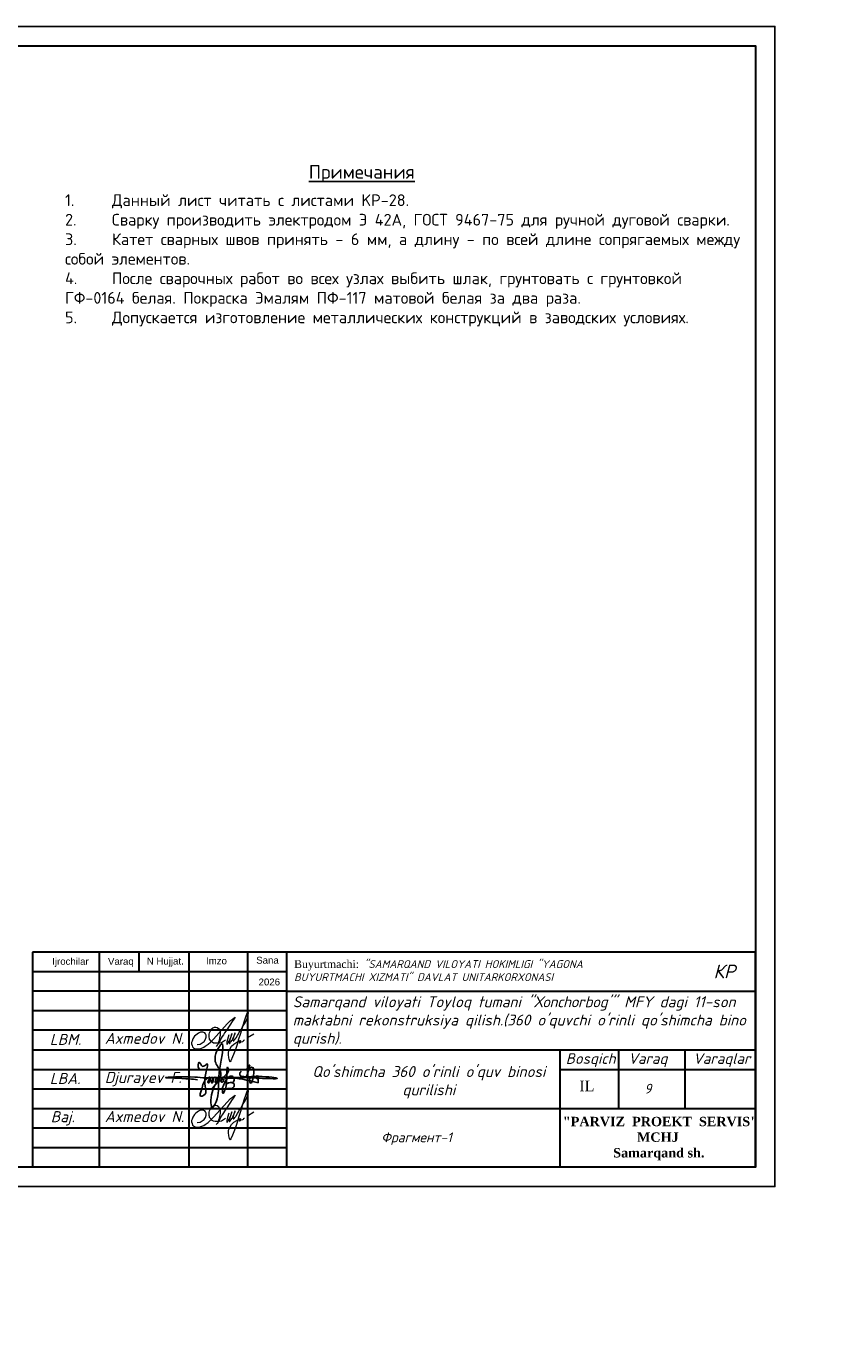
# Model space of a CAD drawing. Header units: millimetres. Extents: x 363306 to 7757304, y 1022887 to 1207196.
# Tile 58 of 256: x 718547 to 739206, y 1054907 to 1088678. Entities that reach past the tile are written whole.
import ezdxf

# ---------------------------------------------------------------- set-up
doc = ezdxf.new("R2010")
doc.units = ezdxf.units.MM
doc.linetypes.add('ACAD_ISO02W100', pattern=[15, 12, -3])
doc.layers.add('O3SAD', color=1, linetype='Continuous')
doc.layers.add('надпись 0.18', color=160, linetype='Continuous', lineweight=18)
doc.layers.add('Ф А С А Д', color=250, linetype='Continuous', lineweight=15)
doc.styles.add('Arial', font='arial.ttf')
doc.styles.add('iso', font='isocpeur.TTF')
doc.styles.get("Standard").update_dxf_attribs({"font": 'isocpeui.ttf'})
doc.styles.add('WMF-Times New Roman0', font='times.ttf')
doc.styles.add('WMF-Times New Roman2', font='times.ttf')
doc.styles.add('ńňčëü1', font='isocpeui.ttf', dxfattribs={"height": 350})

# ---------------------------------------------------------------- blocks, each defined once
blk = doc.blocks.new('rgsxhy')
at = {"color": 5}
for points in [[(30159764, 9369979), (30160729, 9371976), (30160134, 9373086), (30160845, 9375073), (30160529, 9371279), (30160336, 9368855), (30159821, 9367832), (30159766, 9369571), (30165013, 9370643)], [(30158109, 9371020), (30157190, 9371107), (30154479, 9371260), (30157795, 9371310), (30158983, 9371230), (30160506, 9371280), (30167135, 9371184), (30164561, 9371384), (30162918, 9371683), (30163073, 9372004)], [(30158318, 9372237), (30158292, 9372259), (30158313, 9372993), (30158693, 9372536), (30159097, 9372756), (30158930, 9370820), (30158827, 9369247), (30158463, 9369143), (30158559, 9369856), (30159235, 9371184), (30159510, 9371288), (30159540, 9370947), (30159450, 9370679), (30159339, 9370650), (30159361, 9370924), (30159747, 9371281), (30159933, 9371214), (30159918, 9370984), (30159866, 9370709), (30159740, 9370650), (30159740, 9370910), (30160119, 9371295), (30160364, 9371221), (30160282, 9370791), (30160134, 9370702), (30160156, 9370902), (30160253, 9371169), (30160416, 9371266), (30160624, 9371251), (30160631, 9370947), (30160520, 9370739), (30160416, 9370746), (30160527, 9370999), (30160698, 9371199), (30160869, 9371251), (30161010, 9371117), (30161025, 9370828), (30160854, 9370717), (30160832, 9370976), (30160958, 9371184), (30161196, 9371429), (30161627, 9371986), (30161567, 9372349), (30161322, 9370056), (30161196, 9369744), (30161032, 9369450), (30160943, 9369915), (30161107, 9370464), (30161478, 9371132), (30161961, 9371429), (30162250, 9371221), (30162198, 9370761), (30161687, 9370666), (30161515, 9370590), (30161433, 9370590), (30162154, 9370635), (30162280, 9370516), (30162243, 9370197), (30162028, 9370012), (30161575, 9370012), (30161352, 9370012), (30161322, 9370071)], [(30163692, 9371398), (30163961, 9372626), (30163708, 9372145), (30164262, 9372436), (30164117, 9370650), (30164117, 9371236), (30164841, 9371318), (30164871, 9371483), (30164848, 9371138), (30165028, 9371176), (30165036, 9371416), (30165013, 9370643)]]:
    blk.add_spline(points, degree=3, dxfattribs=at)
blk = doc.blocks.new('rthtrh')
at = {"color": 5}
for p, q in [((1363834, 521118), (1363842, 521141)), ((1363834, 521086), (1363834, 521118)), ((1363834, 521056), (1363834, 521086)), ((1363840, 521035), (1363834, 521056)), ((1363845, 521017), (1363840, 521035)), ((1363842, 521141), (1363854, 521167)), ((1363865, 520990), (1363845, 521017)), ((1363854, 521167), (1363868, 521192)), ((1363868, 521192), (1363889, 521219)), ((1363889, 521219), (1363907, 521234)), ((1363907, 521234), (1363927, 521243)), ((1363927, 521243), (1363940, 521249)), ((1363940, 521249), (1363965, 521249)), ((1363965, 521249), (1363988, 521244)), ((1363988, 521244), (1364013, 521227)), ((1364013, 521227), (1364030, 521204)), ((1364037, 521043), (1364026, 520997)), ((1364030, 521204), (1364039, 521185)), ((1364044, 521090), (1364037, 521043)), ((1364039, 521185), (1364046, 521147)), ((1364046, 521147), (1364044, 521090)), ((1364568, 521050), (1364689, 521123)), ((1363882, 520966), (1363865, 520990)), ((1363895, 520959), (1363882, 520966)), ((1363917, 520946), (1363895, 520959)), ((1363951, 520940), (1363917, 520946)), ((1363996, 520940), (1363951, 520940)), ((1364033, 520940), (1363996, 520940)), ((1364017, 520962), (1364016, 520946)), ((1364016, 520946), (1364016, 520940)), ((1364026, 520997), (1364017, 520962)), ((1364075, 520948), (1364033, 520940)), ((1364148, 520999), (1364075, 520948))]:
    blk.add_line(p, q, dxfattribs=at)
for points in [[(1364210, 521100), (1364186, 521015), (1364172, 520967), (1364172, 520940), (1364173, 520926), (1364179, 520925), (1364185, 520931), (1364202, 520956), (1364218, 520984), (1364240, 521027), (1364256, 521068), (1364272, 521125), (1364269, 521122), (1364225, 520990), (1364220, 520961), (1364220, 520944), (1364225, 520939), (1364232, 520939), (1364241, 520950), (1364248, 520960), (1364254, 520969), (1364260, 520978), (1364273, 520996), (1364281, 521008), (1364288, 521027), (1364309, 521073), (1364315, 521086), (1364332, 521126), (1364332, 521134), (1364327, 521134), (1364314, 521097), (1364294, 521040), (1364290, 521012), (1364293, 520997), (1364298, 520988), (1364308, 520988), (1364316, 520999), (1364326, 521014), (1364344, 521036), (1364351, 521047), (1364377, 521090), (1364389, 521112), (1364414, 521155), (1364449, 521203), (1364476, 521258), (1364523, 521332), (1364563, 521417), (1364583, 521493), (1364590, 521517), (1364590, 521527), (1364583, 521532), (1364571, 521532), (1364561, 521512), (1364541, 521459), (1364498, 521348), (1364434, 521131), (1364395, 520998), (1364377, 520936), (1364337, 520802), (1364282, 520678), (1364249, 520605), (1364238, 520588), (1364230, 520594), (1364226, 520615), (1364222, 520638), (1364214, 520663), (1364206, 520725), (1364206, 520774), (1364224, 520814), (1364265, 520883), (1364310, 520926), (1364364, 520959), (1364411, 520988), (1364432, 520996), (1364434, 520992), (1364431, 520979), (1364419, 520970), (1364414, 520960), (1364416, 520951), (1364423, 520951), (1364434, 520958), (1364443, 520964), (1364452, 520968), (1364474, 520975), (1364483, 520978), (1364492, 520986), (1364499, 520996), (1364503, 521002), (1364511, 521006), (1364511, 521006)], [(1363608, 520919), (1363661, 520924), (1363702, 520951), (1363738, 520975), (1363765, 521018), (1363780, 521059), (1363780, 521096), (1363765, 521122), (1363753, 521142), (1363714, 521156), (1363671, 521156), (1363631, 521136), (1363583, 521097), (1363555, 521074), (1363525, 521025), (1363511, 520984), (1363500, 520955), (1363500, 520930), (1363508, 520901), (1363515, 520870), (1363535, 520855), (1363555, 520841), (1363586, 520832), (1363613, 520832), (1363645, 520832), (1363675, 520843), (1363732, 520864), (1363761, 520883), (1363817, 520921), (1363863, 520963), (1363919, 521022), (1364179, 521312), (1364247, 521377), (1364282, 521405), (1364314, 521429), (1364336, 521443), (1364310, 521401), (1364279, 521361), (1364173, 521198), (1364133, 521139), (1364110, 521102), (1364087, 521068), (1364069, 521040), (1364047, 520995), (1364019, 520954), (1364007, 520925), (1363990, 520903), (1363970, 520879)]]:
    blk.add_lwpolyline(points, dxfattribs=at)
blk = doc.blocks.new('ШТ')
at = {"lineweight": 30}
for p, q in [((180134, 713448, 0), (180134, 707948, 0)), ((180134, 713448, 0), (180134, 707948, 0)), ((180134, 713448, 0), (180134, 707948, 0)), ((198634, 713448, 0), (180134, 713448, 0)), ((181834, 713448, 0), (181834, 707948, 0)), ((181834, 713448, 0), (181834, 707948, 0)), ((182853, 713448, 0), (182853, 712948, 0)), ((184134, 713448, 0), (184134, 707948, 0)), ((185634, 713448, 0), (185634, 707948, 0)), ((186634, 713448, 0), (186634, 707948, 0)), ((198634, 707948, 0), (198634, 713448, 0)), ((198634, 713448, 0), (198634, 707948, 0)), ((186634, 712948, 0), (180134, 712948, 0)), ((186634, 712448, 0), (180134, 712448, 0)), ((186634, 712448, 0), (198634, 712448, 0)), ((186634, 711948, 0), (180134, 711948, 0)), ((186634, 711448, 0), (180134, 711448, 0)), ((180134, 710948, 0), (198634, 710948, 0)), ((193634, 707948, 0), (193634, 710948, 0)), ((195134, 709448, 0), (195134, 710948, 0)), ((196834, 709448, 0), (196834, 710948, 0)), ((180134, 710448, 0), (186634, 710448, 0)), ((193634, 710448, 0), (198634, 710448, 0)), ((180134, 709948, 0), (186634, 709948, 0)), ((180134, 709448, 0), (198634, 709448, 0)), ((180134, 708948, 0), (186634, 708948, 0)), ((180134, 708448, 0), (186634, 708448, 0))]:
    blk.add_line(p, q, dxfattribs=at)
at = {"lineweight": 9, "xscale": 0.2250350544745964, "yscale": 0.2250350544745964, "zscale": 0.2250350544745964}
blk.add_blockref('rgsxhy', (-6602279, -1398623, 0), dxfattribs=at)
at = {"layer": 'Ф А С А Д', "xscale": 1.33529119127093, "yscale": 1.33529119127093, "zscale": 1.33529119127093}
for p in [(-1636466, 15509, 0), (-1636466, 13509, 0)]:
    blk.add_blockref('rthtrh', p, dxfattribs=at)
at = {"style": 'ńňčëü1'}
blk.add_text('КР', height=350, dxfattribs=at).set_placement((197559, 712781, 0))
at = {"linetype": 'ACAD_ISO02W100', "lineweight": 5, "ltscale": 70, "char_height": 176.8, "attachment_point": 1, "style": 'Arial'}
for s, insert in [('Ijrochilar', (180635, 713302, 0)), ('Varaq', (182063, 713302, 0)), ('N Hujjat.', (183055, 713309, 0)), ('Imzo', (184572, 713316, 0)), ('Sana', (185856, 713331, 0)), ('2026', (185917, 712774, 0))]:
    blk.add_mtext(s, dxfattribs=dict(at, insert=insert))
for s, insert, char_height, width, attachment_point, style in [('Buyurtmachi:{\\fISOCPEUR|b0|i1|c204|p34; "SAMARQAND VILOYATI HOKIMLIGI "YAGONA\\fISOCPEUR|b0|i1|c0|p34; \\fISOCPEUR|b0|i1|c204|p34;BUYURTMACHI XIZMATI"\\fISOCPEUR|b0|i1|c0|p34; \\fISOCPEUR|b0|i1|c204|p34;DAVLAT UNITARKORXONASI}', (186827, 712977, 21081), 200, 8030.18, 4, 'WMF-Times New Roman0'), ('{\\fISOCPEUR|b0|i1|c204|p34;Samarqand viloyati Toyloq tumani "Хоnсhоrbоg\'" МFY dagi 11-son maktabni rekonstruksiya qilish.(360 o\'quvchi o\'rinli qo\'shimcha bino qurish).}', (186791, 711669, 0), 280, 12020.43, 4, 'iso'), ('{\\fISOCPEUR|b0|i1|c0|p34;Axmedov N.}', (181981, 711384, 0), 282.86, 3416.24, 1, 'WMF-Times New Roman0'), ('{\\fISOCPEUR|b0|i1|c204|p34;Bosqich}', (193778, 710863, 0), 274.07, 1251.4, 1, 'iso'), ('{\\fISOCPEUR|b0|i1|c204|p34;Varaqlar}', (197039, 710863, 0), 274.07, 1251.4, 1, 'iso'), ("\\pt2436.8176;{\\fISOCPEUR|b0|i1|c0|p34;Qo'shimcha 360 o'rinli o'quv binosi qurilishi}", (190274, 710533, 0), 280, 5963.16, 2, 'WMF-Times New Roman0'), ('{\\fISOCPEUR|b0|i1|c204|p34;Varaq}', (195379, 710863, 0), 274.07, 1251.4, 1, 'iso'), ('{\\fISOCPEUR|b0|i1|c0|p34;Axmedov N.}', (181981, 709384, 0), 282.86, 3416.24, 1, 'WMF-Times New Roman0'), ('\\pi563.17678,t3443.17678;{\\fTimes New Roman|b1|i0|c204|p18;\\C1;"PARVIZ  PROEKT  SERVIS"\\P\\pi2460.72013,tz;\\C0;MCHJ\\P\\pi1851.00915;Samarqand sh.\\C256; }', (193141, 709234, 0), 240, 5957.74, 1, 'WMF-Times New Roman0')]:
    blk.add_mtext(s, dxfattribs=dict(insert=insert, char_height=char_height, width=width, attachment_point=attachment_point, style=style))
at = {"attachment_point": 1}
for s, insert, char_height, width in [('{\\C1;LBM.}', (180573, 711357, 0), 282.9, 1251.4), ('{\\C1;LBA.}', (180573, 710357, 0), 282.9, 1251.4), ('Djurayev F.', (181981, 710384, 0), 282.86, 2152.77), ('{\\fTimes New Roman|b0|i0|c204|p18;IL}', (194124, 710161, 0), 274.07, 1251.4), ('{\\C1;Baj.}', (180598, 709379, 0), 282.9, 1251.4)]:
    blk.add_mtext(s, dxfattribs=dict(at, insert=insert, char_height=char_height, width=width))

msp = doc.modelspace()

# ---------------------------------------------------------------- linework, layer by layer
at = {"lineweight": 30}
msp.add_lwpolyline([(697706.348, 1088178.072), (737206.348, 1088178.072), (737206.348, 1059478.072), (697706.348, 1059478.072)], close=True, dxfattribs=at)
at = {"layer": 'O3SAD', "color": 1}
msp.add_lwpolyline([(695706.348, 1088678.072), (737706.348, 1088678.072), (737706.348, 1058978.072), (695706.348, 1058978.072)], close=True, dxfattribs=at)

# ---------------------------------------------------------------- block references
at = {"color": 1, "lineweight": 30}
for p in [(268572.74, 351529.892, 0), (313572.74, 351529.892, 0), (358572.74, 351529.892, 0), (403572.74, 351529.892, 0), (448572.74, 351529.892, 0), (493572.74, 351529.892, 0), (538572.74, 351529.892, 0)]:
    msp.add_blockref('ШТ', p, dxfattribs=at)

# ---------------------------------------------------------------- texts
at = {"lineweight": 25, "insert": (719536.676, 1085128.936, 0), "char_height": 300, "width": 17598.70683, "attachment_point": 1, "style": 'iso'}
msp.add_mtext('                     {\\H1.1667x;          \\LПримечания\\P\\H0.28571x;\\P\\pi-900,l900,t900;}1.^IДанный лист читать с листами KP-28.\\P2.^IСварку производить электродом Э 42А, ГОСТ 9467-75 для ручной дуговой сварки. \\P3.^IКатет сварных швов принять - 6 мм, а длину - по всей длине сопрягаемых между собой элементов.  \\P4.^IПосле сварочных работ во всех узлах выбить шлак, грунтовать с грунтовкой  ГФ-0164 белая. Покраска Эмалям ПФ-117 матовой белая за два раза.\\P5.^IДопускается изготовление металлических конструкций в заводских условиях.', dxfattribs=at)
at = {"linetype": 'ByBlock', "ltscale": 30, "insert": (734453.53, 1061484.451), "char_height": 250, "width": 658.8739, "attachment_point": 5}
msp.add_mtext('9', dxfattribs=at)
at = {"color": 30, "lineweight": 40, "true_color": 0xf8991e, "insert": (681835.902, 1060396.357), "char_height": 250, "width": 3664.30243, "attachment_point": 1}
msp.add_mtext('\\pi352.70046;{\\C256;\\c0;Выпуск Вп-1, Вп-1.}', dxfattribs=at)
at = {"insert": (728533.022, 1060363.178), "char_height": 250, "width": 2716.26957, "attachment_point": 2, "style": 'WMF-Times New Roman0'}
msp.add_mtext('{\\fISOCPEUR|b0|i1|c204|p34;Фрагмент-\\fISOCPEUR|b0|i1|c0|p34;1}', dxfattribs=at)
at = {"layer": 'надпись 0.18', "ltscale": 100, "char_height": 250, "attachment_point": 1, "style": 'WMF-Times New Roman2'}
for s, insert, width in [('{\\fISOCPEUR|b0|i1|c204|p34;\\C256;\\c0;            Примечание:\\P\\pi-572.7275,l572.7275,t572.7275,859.7325,954.545;1.^IДанный лист читать совместно с листами К\\fISOCPEUR|b0|i1|c0|p34;p\\fISOCPEUR|b0|i1|c204|p34;-\\fISOCPEUR|b0|i1|c0|p34;5-6\\fISOCPEUR|b0|i1|c204|p34;.   \\P2.^IДля фундаментов бетон кл. В15\\P3.^IЗа  отм  0,000  принято  отметка  чистого пола  1 этажа, что соответствует  абсолютной отм. \\fISOCPEUR|b0|i1|c0|p34;\\C1;00\\fISOCPEUR|b0|i1|c204|p34;.\\fISOCPEUR|b0|i1|c0|p34;00\\fISOCPEUR|b0|i1|c204|p34;\\C256;\\c0;    \\P4.^IФундаменты выполнить из бетона класса B15 (М200)\\P5.^IДля  обеспечения 50мм  слоя  бетона   арматуру фундаментной  ленты укладывать  на  кубики-фиксаторы,  изготовленные из цементно-песчаного раствора  М100 размерами 40х40х50мм.  \\P\\pi-750,l1000,t1000;\\fISOCPEUR|b0|i1|c0|p34;6.^I\\fISOCPEUR|b0|i1|c204|p34;Щебёночная подготовка толщ. 100 мм\\P\\pi0,l0,tz;\\fISOCPEUR|b0|i1|c0|p34;\\C7; \\fISOCPEUR|b0|i1|c204|p34;7.   Фундаменты выполнить из г\\C256;\\c0;оризонтальная\\C7; \\C256;\\c0;гидроизоляция из цементно-песчаного}', (473517.709, 1063631.532), 18701.18103), ('{\\fISOCPEUR|b0|i1|c204|p34;\\C256;\\c0;            Примечание:\\P\\pi-572.7275,l572.7275,t500,859.7325,954.545;1.^IДанный лист читать совместно с листами К\\fISOCPEUR|b0|i1|c0|p34;p\\fISOCPEUR|b0|i1|c204|p34;-\\fISOCPEUR|b0|i1|c0|p34;5-6\\fISOCPEUR|b0|i1|c204|p34;.   \\P2.^IДля фундаментов бетон кл. В15\\P3.^IЗа  отм  0,000  принято  отметка  чистого пола  1 этажа, что соответствует  абсолютной отм. \\fISOCPEUR|b0|i1|c0|p34;\\C1;000\\fISOCPEUR|b0|i1|c204|p34;.\\fISOCPEUR|b0|i1|c0|p34;00\\fISOCPEUR|b0|i1|c204|p34;\\C256;\\c0;  \\P4.^IФундаменты выполнить из бетона класса B15 (М200)\\P5.^IДля  обеспечения 50мм  слоя  бетона   арматуру фундаментной  ленты укладывать  на  кубики-фиксаторы,  изготовленные из цементно-песчаного раствора  М100 размерами 40х40х50мм.  \\P\\pi-1000,l1000,t500;\\fISOCPEUR|b0|i1|c0|p34;6.^I\\fISOCPEUR|b0|i1|c204|p34;Щебёночная подготовка толщ. 100 мм\\P\\pi-572.7275,l572.7275,t500,859.7325,954.545;\\C7;7.^IФундаменты выполнить из г\\C256;\\c0;оризонтальная\\C7; \\C256;\\c0;гидроизоляция из цементно-песчаного}', (608309.714, 1063475.586), 18701.18103), ('{\\fISOCPEUR|b0|i1|c204|p34;\\C256;\\c0;            Примечание:\\P\\pi-572.7275,l572.7275,t572.7275,859.7325,954.545;1.^IДанный лист читать совместно с листами К\\fISOCPEUR|b0|i1|c0|p34;p\\fISOCPEUR|b0|i1|c204|p34;-\\fISOCPEUR|b0|i1|c0|p34;5-6\\fISOCPEUR|b0|i1|c204|p34;.   \\P2.^IДля фундаментов бетон кл. В15\\P3.^IЗа  отм  0,000  принято  отметка  чистого пола  1 этажа, что соответствует  абсолютной отм. \\fISOCPEUR|b0|i1|c0|p34;\\C1;740\\fISOCPEUR|b0|i1|c204|p34;.\\fISOCPEUR|b0|i1|c0|p34;1\\fISOCPEUR|b0|i1|c204|p34;5\\C256;\\c0;  \\P4.^IФундаменты выполнить из бетона класса B15 (М200)\\P5.^IДля  обеспечения 50мм  слоя  бетона   арматуру фундаментной  ленты укладывать  на  кубики-фиксаторы,  изготовленные из цементно-песчаного раствора  М100 размерами 40х40х50мм.  \\P\\pi-750,l1000,t1000;\\fISOCPEUR|b0|i1|c0|p34;6.^I\\fISOCPEUR|b0|i1|c204|p34;Щебёночная подготовка толщ. 100 мм\\P\\pi0,l0,tz;\\fISOCPEUR|b0|i1|c0|p34;\\C7; \\fISOCPEUR|b0|i1|c204|p34;7.   Фундаменты выполнить из г\\C256;\\c0;оризонтальная\\C7; \\C256;\\c0;гидроизоляция из цементно-песчаного}', (698359.389, 1063571.692), 18477.40896)]:
    msp.add_mtext(s, dxfattribs=dict(at, insert=insert, width=width))

doc.saveas('drawing.dxf')
